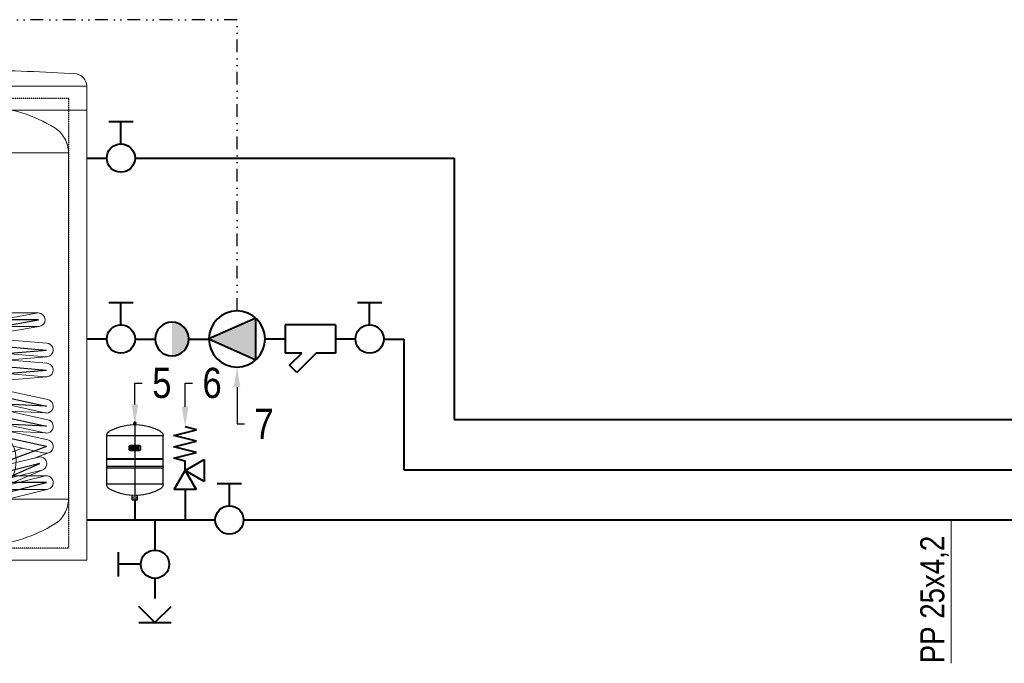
# Model space of a CAD drawing. Header units: centimetres. Extents: x 22052 to 56535, y 76485 to 78519.
# Tile 230 of 235: x 54632 to 55122, y 76942 to 77262. Entities that reach past the tile are written whole.
import ezdxf
from ezdxf import colors
from ezdxf.entities.mleader import LeaderData, LeaderLine
from ezdxf.enums import TextEntityAlignment as Align
from ezdxf.lldxf.tags import DXFTag
from ezdxf.math import Vec2, Vec3

# ---------------------------------------------------------------- set-up
doc = ezdxf.new("R2010")
doc.units = ezdxf.units.CM
doc.linetypes.add('DIVIDE2', pattern=[15.875, 6.35, -3.175, 0, -3.175, 0, -3.175])
doc.linetypes.add('HIDDEN', pattern=[0.375, 0.25, -0.125])
for name, color, linetype, lineweight in [('2DH_OBJ_reflexgr', 252, 'Continuous', 25), ('Ciepła woda', 10, 'Continuous', 70), ('CP_DETAL', 33, 'Continuous', 9), ('CP_LOGO', 7, 'Continuous', 35), ('Gruba', 7, 'Continuous', 40), ('IS_Ciepła_woda', 1, 'DASHDOT', 40), ('IS_Cyrkulacja', 215, 'H2OCYR', 40), ('IS_Opis', 250, 'Continuous', 9), ('IS_sygnał', 210, 'DIVIDE2', 25), ('IS_Zimna_woda', 5, 'SOLID', 40)]:
    doc.layers.add(name, color=color, linetype=linetype, lineweight=lineweight)
for name, color, linetype in [('CP_AXIS', 143, 'DASHDOT'), ('CP_COLOR_252', 252, 'Continuous'), ('cp_hidde', 203, 'HIDDEN')]:
    doc.layers.add(name, color=color, linetype=linetype)
doc.styles.add('CP_ATTR', font='arial.ttf')
doc.styles.add('styl1', font='ARIALN.TTF')
tags = doc.linetypes.add('DASHDOT', pattern=[25.4, 12.7, -6.35, 0, -6.35]).pattern_tags.tags
tags[10:11] = [DXFTag(74, 4), DXFTag(75, 0), DXFTag(340, '0'), DXFTag(46, 1.0), DXFTag(50, 0.0), DXFTag(44, 0.0), DXFTag(45, 0.0)]
tags[8:9] = [DXFTag(74, 4), DXFTag(75, 0), DXFTag(340, '0'), DXFTag(46, 1.0), DXFTag(50, 0.0), DXFTag(44, 0.0), DXFTag(45, 0.0)]
tags[6:7] = [DXFTag(74, 4), DXFTag(75, 0), DXFTag(340, '0'), DXFTag(46, 1.0), DXFTag(50, 0.0), DXFTag(44, 0.0), DXFTag(45, 0.0)]
tags[4:5] = [DXFTag(74, 4), DXFTag(75, 0), DXFTag(340, '0'), DXFTag(46, 1.0), DXFTag(50, 0.0), DXFTag(44, 0.0), DXFTag(45, 0.0)]
doc.linetypes.add('H2OCYR', pattern='A,25.4,-12.7,["~",Standard,S=25.4,R=0,X=-11.43,Y=-14.732],-12.7', length=50.8)
tags = doc.linetypes.add('SOLID', pattern=[10, 10, 0]).pattern_tags.tags
tags[6:7] = [DXFTag(74, 4), DXFTag(75, 0), DXFTag(340, '0'), DXFTag(46, 0.0), DXFTag(50, 0.0), DXFTag(44, 0.0), DXFTag(45, 0.0)]
tags[4:5] = [DXFTag(74, 4), DXFTag(75, 0), DXFTag(340, '0'), DXFTag(46, 0.0), DXFTag(50, 0.0), DXFTag(44, 0.0), DXFTag(45, 0.0)]

# ---------------------------------------------------------------- blocks, each defined once
blk = doc.blocks.new('Zaworek')
at = {"layer": 'IS_Zimna_woda', "color": 18, "true_color": 0x000000}
for p, q in [((5.15, 1.72), (5.15, -1.72)), ((2, 0), (5.15, 0))]:
    blk.add_line(p, q, dxfattribs=at)
blk.add_circle((0, 0), 2, dxfattribs=at)
blk = doc.blocks.new('Valvola di sicurezza')
at = {"layer": 'IS_Zimna_woda', "color": 18, "true_color": 0x000000}
for p, q in [((-0.591, 4.675), (0, 4.823)), ((0.591, 4.38), (-0.591, 4.675)), ((-0.591, 4.084), (0.591, 4.38)), ((0.591, 3.789), (-0.591, 4.084)), ((-0.591, 3.494), (0.591, 3.789)), ((0, 2.559), (-0.984, 3.128)), ((-0.984, 3.128), (-0.984, 1.991)), ((0.591, 3.198), (-0.591, 3.494)), ((0, 3.051), (0.591, 3.198)), ((-0.984, 1.991), (0, 2.559)), ((0, 2.559), (-0.568, 1.575)), ((0, 2.559), (0, 3.051)), ((0.568, 1.575), (0, 2.559)), ((-0.568, 1.575), (0.568, 1.575)), ((0, 1.575), (0, 0))]:
    blk.add_line(p, q, dxfattribs=at)
blk = doc.blocks.new('pdrfx_dm_280_352')
at = {"extrusion": (0, 1, 0)}
for p, q in [((7, 374.5), (-7, 374.5)), ((-7, 374.4), (-7, 374.5)), ((5.5, 379.3), (-5.5, 379.3)), ((-5.5, 377.8), (-5.5, 379.3)), ((5.5, 377.8), (-5.5, 377.8)), ((-5, 376.5), (-5, 377.8)), ((5, 376.5), (-5, 376.5)), ((5, 376.5), (-5, 376.5)), ((-5, 376.5), (-5, 376.5)), ((-4.5, 384.5), (-4.8, 379.3)), ((4.5, 384.5), (-4.5, 384.5)), ((-4, 374.7), (-4, 376.5)), ((3.4, 385.9), (-3.4, 385.9)), ((1.6, 387), (-1.6, 387)), ((4, 374.7), (4, 376.5)), ((4.5, 384.5), (4.8, 379.3)), ((5, 376.5), (5, 377.8)), ((5, 376.5), (5, 376.5)), ((5.5, 377.8), (5.5, 379.3)), ((7, 374.4), (7, 374.5)), ((-140, 204), (-140, 319.1)), ((140, 318.5), (-140, 318.5)), ((140, 204), (140, 319.1)), ((140, 204), (-140, 204)), ((-139, 202), (-140, 204)), ((-140, 202), (140, 202)), ((-140, 166.3), (-140, 202)), ((139, 202), (140, 204)), ((140, 166.3), (140, 202)), ((140, 166.3), (-140, 166.3)), ((140, 157.6), (-140, 157.6)), ((-140, 77.4), (-140, 157.6)), ((140, 77.4), (140, 157.6)), ((140, 78), (-140, 78)), ((-13.4, 0), (-13.4, 22.4)), ((-13.4, 0), (13.4, 0)), ((13.4, 0), (13.4, 22.4))]:
    blk.add_line(p, q, dxfattribs=at)
at = {"extrusion": (0, 0, -1)}
for centre, radius, start, end in [((0, 116.5), 258, 60.425, 88.4453), ((0, 382.2), 5.07, 27.1792, 44.7024), ((4.2, 374.7), 0.2, 179.6337, 269.8615), ((3.4, 385.6), 0.3, 45.5192, 90), ((0.1, 384.9), 2.59, 21.1031, 52.2226), ((1.6, 386.8), 0.2, 56.5397, 90), ((-1.6, 386.8), 0.2, 90, 123.4603), ((-0.1, 384.9), 2.59, 127.7774, 158.8969), ((-3.4, 385.6), 0.3, 90, 134.4808), ((0, 382.2), 5.07, 135.2976, 152.8208), ((-4.2, 374.7), 0.2, 270.1385, 0.3663), ((0, 116.5), 258, 91.5547, 119.575), ((115, 319.1), 25, 0, 60.425), ((-115, 319.1), 25, 119.575, 180), ((135.8, 162), 5.5, 326.2731, 33.7523), ((142.5, 166.4), 2.5, 182.5773, 213.4592), ((142.5, 157.6), 2.5, 146.5663, 178.7857), ((-142.5, 166.4), 2.5, 326.5408, 357.4227), ((-142.5, 157.6), 2.5, 1.2143, 33.4337), ((-135.8, 162), 5.5, 146.2477, 213.7269), ((115, 77.4), 25, 299.575, 0), ((0, 280), 258, 272.9883, 299.575), ((0, 280), 258, 240.425, 267.0117), ((-115, 77.4), 25, 180, 240.425)]:
    blk.add_arc(centre, radius, start, end, dxfattribs=at)
at = {"layer": 'cp_hidde', "extrusion": (0, 1, 0)}
for p, q in [((-9.4, 0), (-9.4, 22.2)), ((9.4, 0), (9.4, 22.2))]:
    blk.add_line(p, q, dxfattribs=at)
at = {"layer": 'cp_hidde', "extrusion": (0, 0, -1)}
for centre, start, end in [((0, 116.5), 88.4453, 91.5547), ((0, 280), 267.0117, 272.9883)]:
    blk.add_arc(centre, 258, start, end, dxfattribs=at)
blk = doc.blocks.new('pdrfx_logo01')
at = {"layer": 'CP_LOGO', "color": 83, "extrusion": (0, 1, 0)}
for p, q in [((41.3, 0), (-41.3, 0)), ((-46.3, -5), (-46.3, -34.5)), ((-41.3, -39.5), (41.3, -39.5)), ((46.3, -34.5), (46.3, -5))]:
    blk.add_line(p, q, dxfattribs=at)
at = {"layer": 'CP_LOGO', "extrusion": (0, 1, 0)}
for p, q in [((-43.2, -7.6), (-43.2, -31.7)), ((26.8, -4.8), (-40.4, -4.8)), ((-40.4, -34.5), (26.8, -34.5)), ((-36.7, -29.3), (-36.7, -18.9)), ((-36.7, -29.3), (-36.7, -29.3)), ((-33.4, -29.3), (-36.7, -29.3)), ((-33.4, -19.7), (-33.4, -29.3)), ((-33.4, -29.3), (-33.4, -29.3)), ((-32, -14.2), (-29.6, -14.2)), ((-29.6, -17.3), (-31.2, -17.3)), ((-29.6, -14.2), (-29.6, -17.3)), ((-29.6, -14.2), (-29.6, -14.2)), ((-28.5, -23.7), (-28.5, -19.9)), ((-25.2, -19.8), (-25.2, -20.6)), ((-25.2, -20.6), (-20.5, -20.6)), ((-25.2, -23), (-25.2, -23.7)), ((-17.2, -23), (-25.2, -23)), ((-23.4, -14.2), (-22.3, -14.2)), ((-22.6, -16.9), (-23.1, -16.9)), ((-17.9, -29.3), (-22.9, -29.3)), ((-22.4, -26.4), (-17.9, -26.4)), ((-20.5, -20.6), (-20.5, -19.8)), ((-17.9, -26.4), (-17.9, -29.3)), ((-17.2, -20), (-17.2, -23)), ((-16.5, -14.2), (-14.5, -14.2)), ((-16.5, -17.1), (-16.5, -14.2)), ((-14.5, -17.1), (-16.5, -17.1)), ((-14.5, -14.2), (-14.5, -12)), ((-14.5, -29.3), (-14.5, -17.1)), ((-11.2, -29.3), (-14.5, -29.3)), ((-11.2, -12.6), (-11.2, -14.2)), ((-11.2, -14.2), (-8.7, -14.2)), ((-8.7, -17.1), (-11.2, -17.1)), ((-11.2, -17.1), (-11.2, -29.3)), ((-10.7, -8.3), (-8.4, -8.3)), ((-8.4, -11.3), (-10, -11.3)), ((-8.7, -14.2), (-8.7, -17.1)), ((-8.4, -8.3), (-8.4, -11.3)), ((-6.7, -8.3), (-3.4, -8.3)), ((-6.7, -29.3), (-6.7, -8.3)), ((-3.4, -29.3), (-6.7, -29.3)), ((-3.4, -8.3), (-3.4, -29.3)), ((-3.4, -29.3), (-3.4, -29.3)), ((-1.2, -23.7), (-1.2, -19.9)), ((2.1, -19.8), (2.1, -20.6)), ((2.1, -20.6), (6.8, -20.6)), ((2.1, -23), (2.1, -23.7)), ((10.1, -23), (2.1, -23)), ((3.9, -14.2), (5, -14.2)), ((4.7, -16.9), (4.2, -16.9)), ((9.3, -29.3), (4.4, -29.3)), ((4.9, -26.4), (9.3, -26.4)), ((6.8, -20.6), (6.8, -19.8)), ((9.3, -26.4), (9.3, -29.3)), ((10.1, -20), (10.1, -23)), ((11.6, -14.2), (14.9, -14.2)), ((11.6, -17.2), (11.6, -14.2)), ((11.7, -29.3), (11.7, -26.5)), ((14.9, -29.3), (11.7, -29.3)), ((14.9, -14.2), (14.9, -17.4)), ((14.9, -26.4), (14.9, -29.3)), ((17, -20.1), (17.5, -20.1)), ((17.8, -23.4), (17, -23.4)), ((19.6, -14.2), (22.9, -14.2)), ((19.6, -17.4), (19.6, -14.2)), ((19.7, -29.3), (19.7, -26)), ((23, -29.3), (19.7, -29.3)), ((22.9, -14.2), (22.9, -17.2)), ((23, -26.5), (23, -29.3)), ((29.6, -31.7), (29.6, -7.6))]:
    blk.add_line(p, q, dxfattribs=at)
at = {"layer": 'CP_LOGO', "color": 83}
for centre, start, end in [((41.3, -5), 0, 90), ((-41.3, -5), 90, 180), ((-41.3, -34.5), 180, 270), ((41.3, -34.5), 270, 0)]:
    blk.add_arc(centre, 5, start, end, dxfattribs=at)
at = {"layer": 'CP_LOGO'}
for centre, radius, start, end in [((-40.4, -7.6), 2.8, 90, 180), ((-40.4, -31.7), 2.8, 180, 270), ((-30.6, -19.1), 6.04, 147.2606, 178.23773), ((-32.6, -18.2), 3.91, 106.11739, 143.37596), ((-31.9, -20.3), 6.08, 90.0504, 106.29617), ((-30.3, -19.5), 3.13, 158.99416, 176.3238), ((-28.6, -19.7), 4.79, 175.93238, 180.10771), ((-31.6, -19), 1.71, 127.29521, 158.50757), ((-31.4, -19.4), 2.11, 97.37455, 125.22266), ((-31.2, -20.8), 3.51, 90.08838, 98.11124), ((-20, -20), 8.47, 165.5184, 179.41357), ((-20.3, -23.5), 8.16, 181.01156, 192.20606), ((-23.6, -24.4), 4.78, 190.4306, 253.25485), ((-23.5, -19), 4.85, 88.45116, 165.89282), ((-20.1, -19.7), 5.06, 167.59365, 180.61208), ((-22.4, -23.8), 2.8, 178.22734, 223.44249), ((-22.2, -19.3), 2.94, 147.71352, 166.86593), ((-22.8, -21.8), 7.52, 253.48403, 269.53721), ((-23.2, -18.8), 1.87, 87.66712, 146.17213), ((-22.5, -23.4), 3, 230.01195, 271.63285), ((-22.5, -18.8), 1.87, 33.82787, 92.33288), ((-22.1, -18.9), 4.73, 12.94136, 92.71466), ((-23.4, -19.3), 2.94, 13.13407, 32.28648), ((-25.5, -19.7), 5.06, 359.38792, 12.40635), ((-25.4, -19.9), 8.25, 359.53662, 14.69447), ((-9.6, -12.3), 4.84, 144.36238, 176.33539), ((-11.2, -11.4), 3.03, 115.55693, 140.15133), ((-10.6, -12.9), 4.64, 90.48041, 114.11558), ((-9.4, -12.6), 1.84, 158.02718, 180.99792), ((-10.2, -12.3), 0.954, 105.83517, 156.9141), ((-10, -13), 1.77, 90.07291, 106.11261), ((7.3, -20), 8.47, 165.5184, 179.41357), ((7, -23.5), 8.16, 181.01156, 192.20606), ((3.7, -24.4), 4.78, 190.4306, 253.25485), ((3.8, -19), 4.85, 88.45116, 165.89282), ((7.2, -19.7), 5.06, 167.59365, 180.61208), ((4.9, -23.8), 2.8, 178.22734, 223.44249), ((5.1, -19.3), 2.94, 147.71352, 166.86593), ((4.5, -21.8), 7.52, 253.48403, 269.53721), ((4.1, -18.8), 1.87, 87.66712, 146.17213), ((4.8, -23.4), 3, 230.01195, 271.63285), ((4.8, -18.8), 1.87, 33.82787, 92.33288), ((5.2, -18.9), 4.73, 12.94136, 92.71466), ((3.8, -19.3), 2.94, 13.13407, 32.28648), ((1.8, -19.7), 5.06, 359.38792, 12.40635), ((1.8, -19.9), 8.25, 359.53662, 14.69447), ((18.8, -17.1), 7.23, 180.44422, 200.59836), ((19.1, -26.5), 7.42, 159.74131, 179.77956), ((16.4, -18.1), 4.61, 200.41383, 233.81358), ((16.7, -25.6), 4.92, 128.25682, 159.41174), ((19.7, -17.3), 4.84, 181.45927, 192.5475), ((19.3, -26.3), 4.37, 159.57859, 181.07883), ((17.4, -17.8), 2.5, 191.37369, 222.17322), ((17, -25.4), 1.92, 91.98047, 160.98789), ((16.9, -18.2), 1.9, 225.79589, 271.92531), ((17.6, -18.2), 1.9, 268.07469, 314.20411), ((17.7, -25.3), 1.82, 29.0147, 86.8568), ((17.1, -17.8), 2.5, 317.82678, 348.62631), ((16, -26.1), 3.7, 2.11523, 28.22654), ((14.8, -17.3), 4.84, 347.4525, 358.54073), ((18.1, -18.1), 4.61, 306.18642, 339.58617), ((17.8, -25.6), 4.92, 20.58826, 51.74318), ((11.3, -27.6), 11.7, 5.32515, 18.38846), ((15.7, -17.1), 7.23, 339.40164, 359.55578), ((26.8, -7.6), 2.8, 0, 90), ((26.8, -31.7), 2.8, 270, 0)]:
    blk.add_arc(centre, radius, start, end, dxfattribs=at)
blk = doc.blocks.new('Phpa_rfxng_18_grau_x0n4hz')
at = {"layer": 'CP_AXIS'}
blk.add_line((0, 38.7), (0, 0), dxfattribs=at)
for name, p, xscale, yscale, zscale in [('pdrfx_dm_280_352', (0, 0), 0.1, 0.1, 0.1), ('pdrfx_logo01', (0, 27), 0.06, 0.06, 0.06)]:
    blk.add_blockref(name, p, dxfattribs=dict(xscale=xscale, yscale=yscale, zscale=zscale))
at = {"linetype": 'ByBlock', "style": 'CP_ATTR', "flags": 9}
for tag in ['TEXT_40', 'TEXT_39', 'TEXT_38', 'TEXT_37', 'TEXT_36', 'TEXT_35', 'TEXT_34', 'TEXT_33', 'TEXT_32', 'TEXT_31', 'TEXT_30', 'TEXT_29', 'TEXT_28', 'TEXT_27', 'TEXT_26', 'TEXT_25', 'TEXT_24', 'TEXT_23', 'TEXT_22', 'TEXT_21', 'TEXT_20', 'TEXT_19', 'TEXT_18', 'TEXT_17', 'TEXT_16', 'TEXT_15', 'TEXT_14', 'TEXT_13', 'TEXT_12', 'TEXT_11', 'TEXT_10', 'TEXT_09', 'TEXT_08', 'TEXT_07', 'TEXT_06', 'TEXT_05', 'TEXT_04', 'TEXT_03', 'TEXT_02', 'TEXT_01', 'OTHER', 'PRODUCER', 'ORDER-NO', 'GROUP', 'NUMBER', 'NAME']:
    blk.add_attdef(tag, text='', height=0.00005, dxfattribs=at).set_placement((-0.01, -0.02), align=Align.MIDDLE_LEFT)
blk = doc.blocks.new('ZS')
at = {"layer": 'IS_Zimna_woda', "color": 18, "true_color": 0x000000}
for p, q in [((0, 0), (0, -9.96)), ((0, -24.04), (0, -34)), ((0, -46), (-8, -38)), ((0, -46), (8, -38)), ((-8, -46), (0, -46)), ((0, -46), (8, -46))]:
    blk.add_line(p, q, dxfattribs=at)
at = {"layer": 'IS_Zimna_woda', "xscale": 3.517579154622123, "yscale": 3.517579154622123, "zscale": 3.517579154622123, "rotation": 180}
blk.add_blockref('Zaworek', (0, -17), dxfattribs=at)
blk = doc.blocks.new('Pompa')
at = {"layer": 'Gruba'}
h = blk.add_hatch(color=256, dxfattribs=at)
h.dxf.hatch_style = 1
h.paths.add_polyline_path([(9.4, 10.34), (-13.97, 0), (9.4, -10.34)])
for p, q in [((-13.97, 0), (9.4, 10.34)), ((9.4, 10.34), (9.4, -10.34)), ((9.4, -10.34), (-13.97, 0))]:
    blk.add_line(p, q, dxfattribs=at)
blk.add_circle((0, 0), 13.97, dxfattribs=at)
blk = doc.blocks.new('F')
at = {"layer": 'Gruba'}
for p, q in [((-25, 0), (-25, -14)), ((0, 0), (-25, 0)), ((0, 0), (0, -14)), ((-16.68, -14), (-25, -14)), ((-22.78, -20.1), (-16.68, -14)), ((-9.61, -14), (-19.24, -23.63)), ((0, -14), (-9.61, -14)), ((-19.24, -23.63), (-22.78, -20.1))]:
    blk.add_line(p, q, dxfattribs=at)
blk = doc.blocks.new('zawórzwrotny11')
at = {"layer": 'IS_Zimna_woda', "true_color": 0x000000}
h = blk.add_hatch(color=18, dxfattribs=at)
edge = h.paths.add_edge_path()
edge.add_arc((0, 0), 8.39, -899.9318, -719.9318, ccw=False)
edge.add_line((-8.39, -0.01), (8.39, 0.01))
at = {"layer": 'IS_Zimna_woda', "color": 18, "true_color": 0x000000}
for start, end in [(0.0682, 180.0682), (180.0682, 0.0682)]:
    blk.add_arc((0, 0), 8.39, start, end, dxfattribs=at)
blk = doc.blocks.new('pdrfx_0')
blk.add_line((0, 0), (0, 0))
blk = doc.blocks.new('pd_rfx_abw150')
at = {"extrusion": (0, 1, 0)}
for p, q in [((-270, 1179), (270, 1179)), ((-270, 0), (-270, 1179)), ((270, 0), (270, 1179)), ((-270, 1119), (270, 1119)), ((270, 0), (-270, 0))]:
    blk.add_line(p, q, dxfattribs=at)
blk.add_circle((0, 248), 94.5)
for centre, radius, start, end in [((-239.5, 1179), 30.5, 99.115, 180), ((91.5, -4055.7), 5275.5, 90.9937, 93.65), ((-91.5, -4055.7), 5275.5, 86.35, 89.0063), ((239.5, 1179), 30.5, 0, 80.885)]:
    blk.add_arc(centre, radius, start, end)
at = {"layer": 'cp_hidde', "extrusion": (0, 1, 0)}
for p, q in [((-226, 1149), (226, 1149)), ((-226, 30), (-226, 1149)), ((226, 30), (226, 1149)), ((226, 30), (-226, 30))]:
    blk.add_line(p, q, dxfattribs=at)
at = {"layer": 'cp_hidde'}
for centre, radius in [((0, 1110), 38.5), ((0, 1110), 14.5), ((0, 734), 38.5), ((0, 734), 14.5), ((0, 598), 40), ((0, 598), 18), ((0, 458), 35), ((0, 458), 11.5), ((0, 248), 62.5), ((0, 193), 40), ((0, 193), 18), ((0, 55), 38.5), ((0, 55), 14.5)]:
    blk.add_circle(centre, radius, dxfattribs=at)
blk = doc.blocks.new('Zasobnik')
at = {"extrusion": (0, 1, 0)}
for p, q in [((-10.33, 234), (7.65, 234)), ((-10.33, 234), (-10.33, 226.35)), ((7.65, 234), (7.65, 226.35)), ((7.65, 226.35), (-10.33, 226.35)), ((-5.32, 226.35), (-5.32, 225.69)), ((2.64, 226.35), (2.64, 225.69)), ((43.66, 202.63), (-46.34, 202.63)), ((-46.34, 30.37), (-46.34, 202.63)), ((43.66, 30.37), (43.66, 202.63)), ((-46.34, 30.37), (43.66, 30.37)), ((-6.34, 1), (-6.34, 24.21)), ((-5.84, 0.9), (-5.84, 24.1)), ((3.16, 24.1), (3.16, 0.9)), ((3.66, 1), (3.66, 24.21)), ((-40.64, 0), (-30.95, 0)), ((2.66, 0.4), (-5.34, 0.4)), ((-5.34, 0), (2.66, 0)), ((28.27, 0), (37.96, 0))]:
    blk.add_line(p, q, dxfattribs=at)
for centre, radius in [((-1.34, 195), 6), ((-1.34, 49.6), 12.5)]:
    blk.add_circle(centre, radius)
for centre, radius, start, end in [((-1.34, 153.2), 72.6, 93.1404, 121.6874), ((-1.34, 153.2), 72.6, 58.3126, 86.8596), ((-31.77, 202.74), 14.46, 122.1874, 150.5), ((29.09, 202.74), 14.46, 29.5, 57.8126), ((-31.88, 202.55), 14.46, 149.6478, 179.692), ((29.2, 202.55), 14.46, 0.308, 30.3522), ((-31.88, 30.45), 14.46, 180.308, 210.3522), ((29.2, 30.45), 14.46, 329.6478, 359.692), ((-31.77, 30.26), 14.46, 209.5, 237.8126), ((-1.34, 44.27), 20.67, 256.004, 283.996), ((29.09, 30.26), 14.46, 302.1874, 330.5), ((-1.34, 79.8), 72.6, 238.3126, 266.0509), ((-1.34, 79.8), 72.6, 273.9491, 301.6874), ((-5.34, 1), 1, 180, 270), ((-5.34, 0.9), 0.5, 180, 270), ((2.66, 1), 1, 270, 0), ((2.66, 0.9), 0.5, 270, 0)]:
    blk.add_arc(centre, radius, start, end)
at = {"layer": 'CP_AXIS'}
for p, q in [((-1.34, 234), (-1.34, 0)), ((-4.03, 222), (1.35, 222)), ((-7.34, 195), (4.66, 195)), ((-4.03, 146.8), (1.35, 146.8)), ((28.62, 119.61), (-55.34, 119.61)), ((-27.35, 109.53), (28.62, 119.61)), ((-4.71, 119.6), (2.03, 119.6)), ((-27.35, 109.53), (32.63, 104.52)), ((-27.33, 99.56), (32.65, 104.51)), ((-27.33, 99.56), (32.65, 94.54)), ((-27.33, 89.59), (32.65, 94.54)), ((-27.33, 89.59), (32.65, 76.57)), ((-2.94, 91.6), (0.26, 91.6)), ((-27.33, 79.56), (32.65, 66.6)), ((32.65, 76.57), (-27.33, 79.56)), ((32.65, 56.58), (-27.33, 69.6)), ((32.65, 66.6), (-27.33, 69.6)), ((32.65, 56.58), (-28.98, 33.59)), ((-13.84, 49.6), (11.16, 49.6)), ((29.41, 48.08), (-28.98, 33.59)), ((-25.8, 24.11), (29.41, 48.08)), ((-25.8, 24.11), (32.65, 38.6)), ((-4.71, 38.6), (2.03, 38.6)), ((32.65, 38.6), (2.03, 38.6)), ((-25.8, 24.11), (-55.34, 24.11)), ((-4.03, 11), (1.35, 11))]:
    blk.add_line(p, q, dxfattribs=at)
at = {"layer": 'CP_DETAL'}
for p, q in [((28.5, 122.97), (-55.34, 122.97)), ((28.5, 122.97), (-27.95, 112.85)), ((-55.34, 116.23), (28.8, 116.24)), ((-27.1, 112.89), (32.88, 107.88)), ((28.8, 116.24), (-3.01, 110.88)), ((-27.65, 106.17), (32.33, 101.22)), ((-7.94, 104.51), (-27.63, 102.92)), ((-27.08, 102.92), (32.9, 97.91)), ((32.9, 101.21), (-4.58, 98.03)), ((-27.63, 96.2), (32.35, 91.24)), ((-7.94, 94.54), (-27.63, 92.95)), ((-26.65, 92.89), (33.33, 79.87)), ((32.9, 91.24), (-4.58, 88.06)), ((-28.06, 86.29), (31.92, 73.27)), ((-8.25, 82.01), (-27.14, 82.93)), ((-26.65, 82.87), (33.33, 69.84)), ((-28.06, 76.26), (31.92, 63.3)), ((32.47, 73.21), (13.58, 74.18)), ((-8.25, 71.98), (-27.14, 72.96)), ((-26.65, 72.9), (33.33, 59.88)), ((-28.06, 66.3), (31.92, 53.27)), ((32.15, 63.26), (13.58, 64.16)), ((-29.9, 36.86), (20.67, 55.72)), ((28.62, 51.32), (-29.77, 36.89)), ((27.34, 51.01), (33.28, 53.25)), ((30.27, 44.78), (-28.18, 30.35)), ((12.66, 37.13), (30.76, 44.96)), ((32.23, 41.96), (-26.59, 27.41)), ((32.23, 41.96), (-1.34, 41.96)), ((-27.14, 27.23), (-8.98, 35.05)), ((33.02, 35.24), (-24.94, 20.87)), ((-1.34, 35.24), (33.02, 35.24)), ((-27.14, 27.23), (-55.34, 27.23)), ((-25.77, 20.77), (-55.34, 20.77))]:
    blk.add_line(p, q, dxfattribs=at)
for centre, radius, start, end in [((28.62, 119.61), 3.37, 273.0613, 92.1439), ((-27.36, 109.53), 3.37, 85.6368, 265.0084), ((32.66, 104.54), 3.34, 264.2451, 86.3146), ((-27.34, 99.56), 3.37, 85.6368, 265.0084), ((32.68, 94.57), 3.34, 264.2451, 86.3146), ((-27.32, 89.58), 3.38, 78.6775, 257.2779), ((-27.33, 79.56), 3.38, 78.3752, 257.5802), ((32.66, 76.56), 3.38, 257.3641, 78.5914), ((-27.32, 69.59), 3.38, 78.6775, 257.2779), ((32.68, 66.56), 3.35, 256.8537, 78.8836), ((32.65, 56.57), 3.38, 257.5813, 78.3742), ((29.45, 48.05), 3.37, 284.0651, 104.2592), ((32.64, 38.6), 3.39, 276.4953, 96.9848), ((-28.99, 33.61), 3.37, 103.3737, 283.9416)]:
    blk.add_arc(centre, radius, start, end, dxfattribs=at)
at = {"layer": 'cp_hidde', "extrusion": (0, 1, 0)}
for p, q in [((-5.32, 225.69), (-5.32, 218.95)), ((-4.03, 226.35), (-4.03, 228.86)), ((1.35, 228.86), (-4.03, 228.86)), ((-1.34, 226.35), (-1.34, 228.86)), ((1.35, 226.35), (1.35, 228.86)), ((2.64, 225.69), (2.64, 218.95)), ((2.64, 218.95), (-5.32, 218.95)), ((-3.97, 196), (-3.97, 218.95)), ((1.29, 196), (1.29, 218.95)), ((1.29, 196), (-3.97, 196)), ((-2.68, 0), (-2.68, 0.4)), ((0, 0), (0, 0.4))]:
    blk.add_line(p, q, dxfattribs=at)
at = {"layer": 'cp_hidde'}
for p, q in [((-4.03, 218.5), (-4.03, 222)), ((1.35, 218.49), (1.35, 222)), ((-4.03, 11), (-4.03, 14.5)), ((1.35, 14.5), (1.35, 11))]:
    blk.add_line(p, q, dxfattribs=at)
for centre, radius in [((-1.34, 222), 2.69), ((-1.34, 195), 2), ((-1.34, 146.8), 2.69), ((-1.34, 119.6), 3.37), ((-1.34, 91.6), 1.6), ((-1.34, 38.6), 3.37), ((-1.34, 11), 2.69)]:
    blk.add_circle(centre, radius, dxfattribs=at)
for centre, start, end in [((-1.34, 153.2), 86.8596, 93.1404), ((-1.34, 79.8), 266.0509, 273.9491)]:
    blk.add_arc(centre, 72.6, start, end, dxfattribs=at)
for centre in [(-1.34, 218.5), (-1.34, 14.5)]:
    blk.add_ellipse(centre, major_axis=(-2.69, 0), ratio=0.446374, dxfattribs=at)
at = {"xscale": 0.2, "yscale": 0.2, "zscale": 0.2}
blk.add_blockref('pd_rfx_abw150', (-1.34, 0), dxfattribs=at)
at = {"layer": 'CP_COLOR_252', "xscale": 0.2, "yscale": 0.2, "zscale": 0.2}
blk.add_blockref('pdrfx_0', (-1.34, 0), dxfattribs=at)
blk.add_blockref('pdrfx_0', (-1.34, 0), dxfattribs=at)
at = {"linetype": 'ByBlock', "style": 'CP_ATTR', "flags": 9}
for tag in ['NAME', 'NUMBER', 'GROUP', 'ORDER-NO', 'PRODUCER', 'OTHER', 'TEXT_01', 'TEXT_02', 'TEXT_03', 'TEXT_04', 'TEXT_05', 'TEXT_06', 'TEXT_07', 'TEXT_08', 'TEXT_09', 'TEXT_10', 'TEXT_11', 'TEXT_12', 'TEXT_13', 'TEXT_14', 'TEXT_15', 'TEXT_16', 'TEXT_17', 'TEXT_18', 'TEXT_19', 'TEXT_20', 'TEXT_21', 'TEXT_22', 'TEXT_23', 'TEXT_24', 'TEXT_25', 'TEXT_26', 'TEXT_27', 'TEXT_28', 'TEXT_29', 'TEXT_30', 'TEXT_31', 'TEXT_32', 'TEXT_33', 'TEXT_34', 'TEXT_35', 'TEXT_36', 'TEXT_37', 'TEXT_38', 'TEXT_39', 'TEXT_40']:
    blk.add_attdef(tag, text='', height=0.0001, dxfattribs=at).set_placement((-1.36, -0.04), align=Align.MIDDLE_LEFT)

msp = doc.modelspace()

# ---------------------------------------------------------------- linework, layer by layer
at = {"layer": 'IS_Ciepła_woda'}
for p, q in [((54665.31, 77193.37), (54675.31, 77193.37)), ((54689.38, 77193.37), (54848.17, 77193.37)), ((54848.17, 77193.37), (54848.17, 77063.37)), ((54848.17, 77063.37), (55445.8, 77063.37))]:
    msp.add_line(p, q, dxfattribs=at)
at = {"layer": 'IS_Cyrkulacja'}
for p, q in [((54675.31, 77103.37), (54665.31, 77103.37)), ((54689.38, 77103.37), (54699.38, 77103.37)), ((54716.16, 77103.37), (54726.16, 77103.37)), ((54754.1, 77103.39), (54764.1, 77103.39)), ((54789.1, 77103.39), (54799.1, 77103.39)), ((54813.17, 77103.37), (54823.17, 77103.37)), ((54823.17, 77103.37), (54823.17, 77038.37)), ((54823.17, 77038.37), (55445.8, 77038.37))]:
    msp.add_line(p, q, dxfattribs=at)
at = {"layer": 'IS_Opis'}
msp.add_line((55095.49, 77013.37), (55095.49, 76942.1), dxfattribs=at)
at = {"layer": 'IS_sygnał'}
for p, q in [((54740.13, 77262.17), (54110.33, 77262.17)), ((54740.13, 77117.36), (54740.13, 77262.17))]:
    msp.add_line(p, q, dxfattribs=at)
at = {"layer": 'IS_Zimna_woda'}
for p, q in [((54689.31, 77023.37), (54689.31, 77013.37)), ((54665.31, 77013.37), (54729.31, 77013.37)), ((54699.31, 77013.37), (54699.31, 77008.37)), ((54743.38, 77013.37), (55445.8, 77013.37))]:
    msp.add_line(p, q, dxfattribs=at)

# ---------------------------------------------------------------- block references
at = {"color": 1, "lineweight": 5, "xscale": -9.600000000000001, "yscale": 9.600000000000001, "zscale": 9.600000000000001}
msp.add_blockref('Valvola di sicurezza', (54714.31, 77013.37), dxfattribs=at)
at = {"layer": '2DH_OBJ_reflexgr'}
msp.add_blockref('Phpa_rfxng_18_grau_x0n4hz', (54689.31, 77023.37), dxfattribs=at)
at = {"layer": 'Ciepła woda', "xscale": -1, "rotation": 180}
msp.add_blockref('Pompa', (54740.13, 77103.39), dxfattribs=at)
at = {"layer": 'IS_Opis', "color": 18, "true_color": 0x000000}
msp.add_blockref('Zasobnik', (54612.65, 76993.37), dxfattribs=at)
at = {"layer": 'IS_Opis'}
for name, p in [('F', (54789.1, 77110.39)), ('ZS', (54699.31, 77008.37))]:
    msp.add_blockref(name, p, dxfattribs=at)
at = {"layer": 'IS_Zimna_woda', "xscale": 3.517579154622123, "yscale": 3.517579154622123, "zscale": 3.517579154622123}
for p, rotation in [((54682.34, 77193.37), 89.99999999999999), ((54682.34, 77103.37), 90), ((54806.14, 77103.37), 90), ((54736.34, 77013.37), 89.99999999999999)]:
    msp.add_blockref('Zaworek', p, dxfattribs=dict(at, rotation=rotation))
at = {"layer": 'IS_Zimna_woda', "rotation": 90}
msp.add_blockref('zawórzwrotny11', (54707.77, 77103.37), dxfattribs=at)

# ---------------------------------------------------------------- texts
at = {"layer": 'IS_Opis', "insert": (55080.17, 76942.1), "char_height": 12, "attachment_point": 1, "rotation": 90, "style": 'styl1'}
msp.add_mtext_dynamic_manual_height_columns('\\pxql;PP 25x4,2', width=107.9794, gutter_width=12.5, heights=[0], dxfattribs=at)

# ---------------------------------------------------------------- leaders
at = {"layer": 'IS_Opis'}
ml = msp.add_multileader_mtext('Standard', dxfattribs=at)
ml.set_content('5', color=256, style='styl1')
ml.set_leader_properties()
ml.build(insert=Vec2(0, 0))
ml.multileader.update_dxf_attribs({"dogleg_length": 5, "arrow_head_size": 10})
ctx = ml.context
ctx.base_point, ctx.char_height, ctx.arrow_head_size, ctx.landing_gap_size, ctx.plane_origin = Vec3(54692.96, 77081.44), 15, 10, 5, Vec3(54730.56, 77050.25)
notes = []
notes.append((ctx, [(1, (1, 1, 0), (54689.31, 77081.44), (1, 0), 3.65, [(0, [(54689.31, 77060.82)], 0, [])])]))
ctx.mtext.insert, ctx.mtext.width, ctx.mtext.flow_direction = Vec3(54697.96, 77089.07), 7.1427, 5
ml = msp.add_multileader_mtext('Standard', dxfattribs=at)
ml.set_content('6', color=256, style='styl1')
ml.set_leader_properties()
ml.build(insert=Vec2(0, 0))
ml.multileader.update_dxf_attribs({"dogleg_length": 5, "arrow_head_size": 10})
ctx = ml.context
ctx.base_point, ctx.char_height, ctx.arrow_head_size, ctx.landing_gap_size, ctx.plane_origin = Vec3(54717.96, 77081.44), 15, 10, 5, Vec3(54755.56, 77050.25)
notes.append((ctx, [(1, (1, 1, 0), (54714.31, 77081.44), (1, 0), 3.65, [(0, [(54714.31, 77059.67)], 0, [])])]))
ctx.mtext.insert, ctx.mtext.width, ctx.mtext.flow_direction = Vec3(54722.96, 77089.07), 7.1427, 5
ml = msp.add_multileader_mtext('Standard', dxfattribs=at)
ml.set_content('7', color=256, style='styl1')
ml.set_leader_properties()
ml.build(insert=Vec2(0, 0))
ml.multileader.update_dxf_attribs({"dogleg_length": 5, "arrow_head_size": 10})
ctx = ml.context
ctx.base_point, ctx.char_height, ctx.arrow_head_size, ctx.landing_gap_size, ctx.plane_origin = Vec3(54743.78, 77061.17), 15, 10, 5, Vec3(54781.38, 77037.61)
notes.append((ctx, [(1, (1, 1, 0), (54740.13, 77061.17), (1, 0), 3.65, [(0, [(54740.13, 77089.41)], 0, [])])]))
ctx.mtext.insert, ctx.mtext.width, ctx.mtext.flow_direction = Vec3(54748.78, 77068.67), 7.1427, 5
for ctx, leaders in notes:
    for number, flags, end, landing, length, lines in leaders:
        leader = LeaderData()
        leader.index, (leader.has_last_leader_line, leader.has_dogleg_vector, leader.attachment_direction) = number, flags
        leader.last_leader_point, leader.dogleg_vector, leader.dogleg_length = Vec3(end), Vec3(landing), length
        for number, points, colour, breaks in lines:
            line = LeaderLine()
            line.index, line.vertices, line.color, line.breaks = number, Vec3.list(points), colors.encode_raw_color(colour), breaks
            leader.lines.append(line)
        ctx.leaders.append(leader)

doc.saveas('drawing.dxf')
